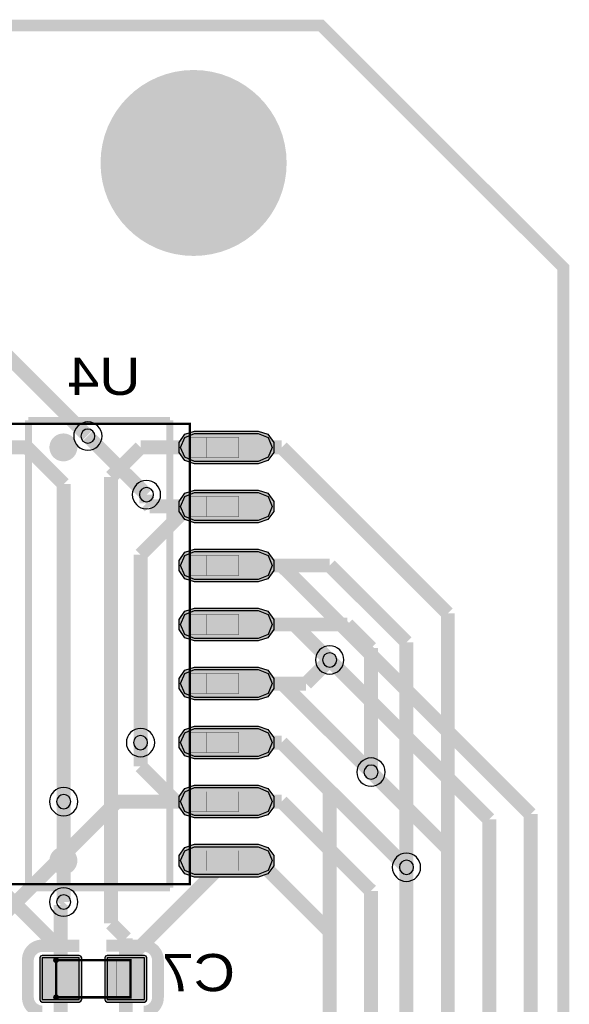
# Model space of a CAD drawing. Header units: millimetres. Extents: x -5.5 to 32.5, y -5.3 to 73.4.
# Tile 10 of 10: x 20.3 to 32.1, y 51.9 to 73.1. Entities that reach past the tile are written whole.
import ezdxf
from ezdxf.enums import TextEntityAlignment as Align

# ---------------------------------------------------------------- set-up
doc = ezdxf.new("R2010")
doc.units = ezdxf.units.MM
for name, color, linetype, true_color in [('Board Outline Layer', 7, 'Continuous', 0xff00ff), ('Bottom Layer', 7, 'Continuous', 0x0000ff), ('Bottom Paste Mask Layer', 7, 'Continuous', 0x800000), ('Bottom Silkscreen Layer', 7, 'Continuous', 0x66cc33), ('Bottom Solder Mask Layer', 7, 'Continuous', 0xaa00ff), ('Component Marking Layer', 7, 'Continuous', 0x66ffcc), ('Component Shape Layer', 7, 'Continuous', 0x00cccc), ('Hole Layer', 7, 'Continuous', 0x222222), ('Multi-Layer', 7, 'Continuous', 0xc0c0c0), ('Pin Floating Layer', 7, 'Continuous', 0xff99ff), ('Pin Soldering Layer', 7, 'Continuous', 0xcc9999), ('Top Layer', 7, 'Continuous', 0xff0000), ('Top Paste Mask Layer', 7, 'Continuous', 0x808080), ('Top Silkscreen Layer', 7, 'Continuous', 0xffcc00), ('Top Solder Mask Layer', 7, 'Continuous', 0x800080)]:
    doc.layers.add(name, color=color, linetype=linetype, true_color=true_color)
doc.styles.get("Standard").update_dxf_attribs({"font": 'arial.ttf'})

msp = doc.modelspace()

# ---------------------------------------------------------------- hatches: boundary and pattern name
at = {"layer": 'Bottom Layer'}
for points in [[(25.391, 64.182), (25.604, 64.094), (25.692, 63.881), (25.604, 63.668), (25.391, 63.58), (24.022, 63.58), (23.809, 63.668), (23.721, 63.881), (23.809, 64.094), (24.022, 64.182)], [(25.391, 62.912), (25.604, 62.824), (25.692, 62.611), (25.604, 62.398), (25.391, 62.31), (24.022, 62.31), (23.809, 62.398), (23.721, 62.611), (23.809, 62.824), (24.022, 62.912)], [(25.391, 61.642), (25.604, 61.554), (25.692, 61.341), (25.604, 61.128), (25.391, 61.04), (24.022, 61.04), (23.809, 61.128), (23.721, 61.341), (23.809, 61.554), (24.022, 61.642)], [(25.391, 60.372), (25.604, 60.284), (25.692, 60.071), (25.604, 59.858), (25.391, 59.77), (24.022, 59.77), (23.809, 59.858), (23.721, 60.071), (23.809, 60.284), (24.022, 60.372)], [(25.391, 59.102), (25.604, 59.014), (25.692, 58.801), (25.604, 58.588), (25.391, 58.5), (24.022, 58.5), (23.809, 58.588), (23.721, 58.801), (23.809, 59.014), (24.022, 59.102)], [(25.391, 57.832), (25.604, 57.744), (25.692, 57.531), (25.604, 57.318), (25.391, 57.23), (24.022, 57.23), (23.809, 57.318), (23.721, 57.531), (23.809, 57.744), (24.022, 57.832)], [(25.391, 56.562), (25.604, 56.474), (25.692, 56.261), (25.604, 56.048), (25.391, 55.96), (24.022, 55.96), (23.809, 56.048), (23.721, 56.261), (23.809, 56.474), (24.022, 56.562)], [(25.391, 55.292), (25.604, 55.204), (25.692, 54.991), (25.604, 54.778), (25.391, 54.69), (24.022, 54.69), (23.809, 54.778), (23.721, 54.991), (23.809, 55.204), (24.022, 55.292)], [(20.744, 52.901), (20.744, 52.001), (21.544, 52.001), (21.544, 52.901)], [(22.144, 52.901), (22.144, 52.001), (22.944, 52.001), (22.944, 52.901)]]:
    msp.add_hatch(color=256, dxfattribs=at).paths.add_polyline_path(points)
at = {"layer": 'Bottom Paste Mask Layer'}
for points in [[(25.391, 64.182), (25.604, 64.094), (25.692, 63.881), (25.604, 63.668), (25.391, 63.58), (24.022, 63.58), (23.809, 63.668), (23.721, 63.881), (23.809, 64.094), (24.022, 64.182)], [(25.391, 62.912), (25.604, 62.824), (25.692, 62.611), (25.604, 62.398), (25.391, 62.31), (24.022, 62.31), (23.809, 62.398), (23.721, 62.611), (23.809, 62.824), (24.022, 62.912)], [(25.391, 61.642), (25.604, 61.554), (25.692, 61.341), (25.604, 61.128), (25.391, 61.04), (24.022, 61.04), (23.809, 61.128), (23.721, 61.341), (23.809, 61.554), (24.022, 61.642)], [(25.391, 60.372), (25.604, 60.284), (25.692, 60.071), (25.604, 59.858), (25.391, 59.77), (24.022, 59.77), (23.809, 59.858), (23.721, 60.071), (23.809, 60.284), (24.022, 60.372)], [(25.391, 59.102), (25.604, 59.014), (25.692, 58.801), (25.604, 58.588), (25.391, 58.5), (24.022, 58.5), (23.809, 58.588), (23.721, 58.801), (23.809, 59.014), (24.022, 59.102)], [(25.391, 57.832), (25.604, 57.744), (25.692, 57.531), (25.604, 57.318), (25.391, 57.23), (24.022, 57.23), (23.809, 57.318), (23.721, 57.531), (23.809, 57.744), (24.022, 57.832)], [(25.391, 56.562), (25.604, 56.474), (25.692, 56.261), (25.604, 56.048), (25.391, 55.96), (24.022, 55.96), (23.809, 56.048), (23.721, 56.261), (23.809, 56.474), (24.022, 56.562)], [(25.391, 55.292), (25.604, 55.204), (25.692, 54.991), (25.604, 54.778), (25.391, 54.69), (24.022, 54.69), (23.809, 54.778), (23.721, 54.991), (23.809, 55.204), (24.022, 55.292)], [(20.744, 52.901), (20.744, 52.001), (21.544, 52.001), (21.544, 52.901)], [(22.144, 52.901), (22.144, 52.001), (22.944, 52.001), (22.944, 52.901)]]:
    msp.add_hatch(color=256, dxfattribs=at).paths.add_polyline_path(points)
at = {"layer": 'Bottom Solder Mask Layer'}
for points in [[(25.391, 64.233), (25.598, 64.166), (25.726, 63.99), (25.726, 63.772), (25.598, 63.597), (25.391, 63.529), (24.022, 63.529), (23.815, 63.597), (23.688, 63.772), (23.688, 63.99), (23.815, 64.166), (24.022, 64.233)], [(25.391, 62.963), (25.598, 62.896), (25.726, 62.72), (25.726, 62.502), (25.598, 62.327), (25.391, 62.259), (24.022, 62.259), (23.815, 62.327), (23.688, 62.502), (23.688, 62.72), (23.815, 62.896), (24.022, 62.963)], [(25.391, 61.693), (25.598, 61.626), (25.726, 61.45), (25.726, 61.232), (25.598, 61.057), (25.391, 60.989), (24.022, 60.989), (23.815, 61.057), (23.688, 61.232), (23.688, 61.45), (23.815, 61.626), (24.022, 61.693)], [(25.391, 60.423), (25.598, 60.356), (25.726, 60.18), (25.726, 59.962), (25.598, 59.787), (25.391, 59.719), (24.022, 59.719), (23.815, 59.787), (23.688, 59.962), (23.688, 60.18), (23.815, 60.356), (24.022, 60.423)], [(25.391, 59.153), (25.598, 59.086), (25.726, 58.91), (25.726, 58.692), (25.598, 58.517), (25.391, 58.449), (24.022, 58.449), (23.815, 58.517), (23.688, 58.692), (23.688, 58.91), (23.815, 59.086), (24.022, 59.153)], [(25.391, 57.883), (25.598, 57.816), (25.726, 57.64), (25.726, 57.422), (25.598, 57.247), (25.391, 57.179), (24.022, 57.179), (23.815, 57.247), (23.688, 57.422), (23.688, 57.64), (23.815, 57.816), (24.022, 57.883)], [(25.391, 56.613), (25.598, 56.546), (25.726, 56.37), (25.726, 56.152), (25.598, 55.976), (25.391, 55.909), (24.022, 55.909), (23.815, 55.976), (23.688, 56.152), (23.688, 56.37), (23.815, 56.546), (24.022, 56.613)], [(25.391, 55.343), (25.598, 55.276), (25.726, 55.1), (25.726, 54.882), (25.598, 54.706), (25.391, 54.639), (24.022, 54.639), (23.815, 54.706), (23.688, 54.882), (23.688, 55.1), (23.815, 55.276), (24.022, 55.343)], [(20.693, 52.901), (20.693, 52.001), (20.708, 51.965), (20.744, 51.95), (21.544, 51.95), (21.58, 51.965), (21.595, 52.001), (21.595, 52.901), (21.58, 52.937), (21.544, 52.952), (20.744, 52.952), (20.708, 52.937)], [(22.093, 52.901), (22.093, 52.001), (22.108, 51.965), (22.144, 51.95), (22.944, 51.95), (22.98, 51.965), (22.995, 52.001), (22.995, 52.901), (22.98, 52.937), (22.944, 52.952), (22.144, 52.952), (22.108, 52.937)]]:
    msp.add_hatch(color=256, dxfattribs=at).paths.add_polyline_path(points)
at = {"layer": 'Component Marking Layer'}
for points in [[(20.984, 52.851, 1), (21.104, 52.851, 1)], [(20.984, 52.051, 1), (21.104, 52.051, 1)]]:
    msp.add_hatch(color=256, dxfattribs=at).paths.add_polyline_path(points)
at = {"layer": 'Multi-Layer'}
msp.add_hatch(color=256, dxfattribs=at).paths.add_polyline_path([(22, 70, 1), (26, 70, 1)])
at = {"layer": 'Pin Floating Layer'}
for points in [[(24.281, 64.096), (23.911, 64.096), (23.911, 63.666), (24.281, 63.666)], [(24.281, 63.666), (23.911, 63.666), (23.911, 64.096), (24.281, 64.096)], [(24.281, 62.826), (23.911, 62.826), (23.911, 62.396), (24.281, 62.396)], [(24.281, 62.396), (23.911, 62.396), (23.911, 62.826), (24.281, 62.826)], [(24.281, 61.556), (23.911, 61.556), (23.911, 61.126), (24.281, 61.126)], [(24.281, 61.126), (23.911, 61.126), (23.911, 61.556), (24.281, 61.556)], [(24.281, 60.286), (23.911, 60.286), (23.911, 59.856), (24.281, 59.856)], [(24.281, 59.856), (23.911, 59.856), (23.911, 60.286), (24.281, 60.286)], [(24.281, 59.016), (23.911, 59.016), (23.911, 58.586), (24.281, 58.586)], [(24.281, 58.586), (23.911, 58.586), (23.911, 59.016), (24.281, 59.016)], [(24.281, 57.746), (23.911, 57.746), (23.911, 57.316), (24.281, 57.316)], [(24.281, 57.316), (23.911, 57.316), (23.911, 57.746), (24.281, 57.746)], [(24.281, 56.476), (23.911, 56.476), (23.911, 56.046), (24.281, 56.046)], [(24.281, 56.046), (23.911, 56.046), (23.911, 56.476), (24.281, 56.476)], [(24.281, 55.206), (23.911, 55.206), (23.911, 54.776), (24.281, 54.776)], [(24.281, 54.776), (23.911, 54.776), (23.911, 55.206), (24.281, 55.206)]]:
    msp.add_hatch(color=256, dxfattribs=at).paths.add_polyline_path(points)
at = {"layer": 'Pin Soldering Layer'}
for points in [[(24.971, 64.096), (24.271, 64.096), (24.271, 63.666), (24.971, 63.666)], [(24.971, 63.666), (24.271, 63.666), (24.271, 64.096), (24.971, 64.096)], [(24.971, 62.826), (24.271, 62.826), (24.271, 62.396), (24.971, 62.396)], [(24.971, 62.396), (24.271, 62.396), (24.271, 62.826), (24.971, 62.826)], [(24.971, 61.556), (24.271, 61.556), (24.271, 61.126), (24.971, 61.126)], [(24.971, 61.126), (24.271, 61.126), (24.271, 61.556), (24.971, 61.556)], [(24.971, 60.286), (24.271, 60.286), (24.271, 59.856), (24.971, 59.856)], [(24.971, 59.856), (24.271, 59.856), (24.271, 60.286), (24.971, 60.286)], [(24.971, 59.016), (24.271, 59.016), (24.271, 58.586), (24.971, 58.586)], [(24.971, 58.586), (24.271, 58.586), (24.271, 59.016), (24.971, 59.016)], [(24.971, 57.746), (24.271, 57.746), (24.271, 57.316), (24.971, 57.316)], [(24.971, 57.316), (24.271, 57.316), (24.271, 57.746), (24.971, 57.746)], [(24.971, 56.476), (24.271, 56.476), (24.271, 56.046), (24.971, 56.046)], [(24.971, 56.046), (24.271, 56.046), (24.271, 56.476), (24.971, 56.476)], [(24.971, 55.206), (24.271, 55.206), (24.271, 54.776), (24.971, 54.776)], [(24.971, 54.776), (24.271, 54.776), (24.271, 55.206), (24.971, 55.206)], [(21.044, 52.051), (21.044, 52.851), (21.344, 52.851), (21.344, 52.051)], [(21.044, 52.851), (21.044, 52.051), (21.344, 52.051), (21.344, 52.851)], [(22.644, 52.051), (22.644, 52.851), (22.344, 52.851), (22.344, 52.051)], [(22.644, 52.851), (22.644, 52.051), (22.344, 52.051), (22.344, 52.851)]]:
    msp.add_hatch(color=256, dxfattribs=at).paths.add_polyline_path(points)
at = {"layer": 'Top Layer'}
for points in [[(24.022, 63.58), (23.809, 63.668), (23.721, 63.881), (23.809, 64.094), (24.022, 64.182), (25.391, 64.182), (25.604, 64.094), (25.692, 63.881), (25.604, 63.668), (25.391, 63.58)], [(24.022, 62.31), (23.809, 62.398), (23.721, 62.611), (23.809, 62.824), (24.022, 62.912), (25.391, 62.912), (25.604, 62.824), (25.692, 62.611), (25.604, 62.398), (25.391, 62.31)], [(24.022, 61.04), (23.809, 61.128), (23.721, 61.341), (23.809, 61.554), (24.022, 61.642), (25.391, 61.642), (25.604, 61.554), (25.692, 61.341), (25.604, 61.128), (25.391, 61.04)], [(24.022, 59.77), (23.809, 59.858), (23.721, 60.071), (23.809, 60.284), (24.022, 60.372), (25.391, 60.372), (25.604, 60.284), (25.692, 60.071), (25.604, 59.858), (25.391, 59.77)], [(24.022, 58.5), (23.809, 58.588), (23.721, 58.801), (23.809, 59.014), (24.022, 59.102), (25.391, 59.102), (25.604, 59.014), (25.692, 58.801), (25.604, 58.588), (25.391, 58.5)], [(24.022, 57.23), (23.809, 57.318), (23.721, 57.531), (23.809, 57.744), (24.022, 57.832), (25.391, 57.832), (25.604, 57.744), (25.692, 57.531), (25.604, 57.318), (25.391, 57.23)], [(24.022, 55.96), (23.809, 56.048), (23.721, 56.261), (23.809, 56.474), (24.022, 56.562), (25.391, 56.562), (25.604, 56.474), (25.692, 56.261), (25.604, 56.048), (25.391, 55.96)], [(24.022, 54.69), (23.809, 54.778), (23.721, 54.991), (23.809, 55.204), (24.022, 55.292), (25.391, 55.292), (25.604, 55.204), (25.692, 54.991), (25.604, 54.778), (25.391, 54.69)], [(20.744, 52.901), (20.744, 52.001), (21.544, 52.001), (21.544, 52.901)], [(22.144, 52.901), (22.144, 52.001), (22.944, 52.001), (22.944, 52.901)]]:
    msp.add_hatch(color=256, dxfattribs=at).paths.add_polyline_path(points)
at = {"layer": 'Top Paste Mask Layer'}
for points in [[(24.022, 63.58), (23.809, 63.668), (23.721, 63.881), (23.809, 64.094), (24.022, 64.182), (25.391, 64.182), (25.604, 64.094), (25.692, 63.881), (25.604, 63.668), (25.391, 63.58)], [(24.022, 62.31), (23.809, 62.398), (23.721, 62.611), (23.809, 62.824), (24.022, 62.912), (25.391, 62.912), (25.604, 62.824), (25.692, 62.611), (25.604, 62.398), (25.391, 62.31)], [(24.022, 61.04), (23.809, 61.128), (23.721, 61.341), (23.809, 61.554), (24.022, 61.642), (25.391, 61.642), (25.604, 61.554), (25.692, 61.341), (25.604, 61.128), (25.391, 61.04)], [(24.022, 59.77), (23.809, 59.858), (23.721, 60.071), (23.809, 60.284), (24.022, 60.372), (25.391, 60.372), (25.604, 60.284), (25.692, 60.071), (25.604, 59.858), (25.391, 59.77)], [(24.022, 58.5), (23.809, 58.588), (23.721, 58.801), (23.809, 59.014), (24.022, 59.102), (25.391, 59.102), (25.604, 59.014), (25.692, 58.801), (25.604, 58.588), (25.391, 58.5)], [(24.022, 57.23), (23.809, 57.318), (23.721, 57.531), (23.809, 57.744), (24.022, 57.832), (25.391, 57.832), (25.604, 57.744), (25.692, 57.531), (25.604, 57.318), (25.391, 57.23)], [(24.022, 55.96), (23.809, 56.048), (23.721, 56.261), (23.809, 56.474), (24.022, 56.562), (25.391, 56.562), (25.604, 56.474), (25.692, 56.261), (25.604, 56.048), (25.391, 55.96)], [(24.022, 54.69), (23.809, 54.778), (23.721, 54.991), (23.809, 55.204), (24.022, 55.292), (25.391, 55.292), (25.604, 55.204), (25.692, 54.991), (25.604, 54.778), (25.391, 54.69)], [(20.744, 52.901), (20.744, 52.001), (21.544, 52.001), (21.544, 52.901)], [(22.144, 52.901), (22.144, 52.001), (22.944, 52.001), (22.944, 52.901)]]:
    msp.add_hatch(color=256, dxfattribs=at).paths.add_polyline_path(points)
at = {"layer": 'Top Solder Mask Layer'}
for points in [[(24.022, 63.529), (23.815, 63.597), (23.688, 63.772), (23.688, 63.99), (23.815, 64.166), (24.022, 64.233), (25.391, 64.233), (25.598, 64.166), (25.726, 63.99), (25.726, 63.772), (25.598, 63.597), (25.391, 63.529)], [(24.022, 62.259), (23.815, 62.327), (23.688, 62.502), (23.688, 62.72), (23.815, 62.896), (24.022, 62.963), (25.391, 62.963), (25.598, 62.896), (25.726, 62.72), (25.726, 62.502), (25.598, 62.327), (25.391, 62.259)], [(24.022, 60.989), (23.815, 61.057), (23.688, 61.232), (23.688, 61.45), (23.815, 61.626), (24.022, 61.693), (25.391, 61.693), (25.598, 61.626), (25.726, 61.45), (25.726, 61.232), (25.598, 61.057), (25.391, 60.989)], [(24.022, 59.719), (23.815, 59.787), (23.688, 59.962), (23.688, 60.18), (23.815, 60.356), (24.022, 60.423), (25.391, 60.423), (25.598, 60.356), (25.726, 60.18), (25.726, 59.962), (25.598, 59.787), (25.391, 59.719)], [(24.022, 58.449), (23.815, 58.517), (23.688, 58.692), (23.688, 58.91), (23.815, 59.086), (24.022, 59.153), (25.391, 59.153), (25.598, 59.086), (25.726, 58.91), (25.726, 58.692), (25.598, 58.517), (25.391, 58.449)], [(24.022, 57.179), (23.815, 57.247), (23.688, 57.422), (23.688, 57.64), (23.815, 57.816), (24.022, 57.883), (25.391, 57.883), (25.598, 57.816), (25.726, 57.64), (25.726, 57.422), (25.598, 57.247), (25.391, 57.179)], [(24.022, 55.909), (23.815, 55.976), (23.688, 56.152), (23.688, 56.37), (23.815, 56.546), (24.022, 56.613), (25.391, 56.613), (25.598, 56.546), (25.726, 56.37), (25.726, 56.152), (25.598, 55.976), (25.391, 55.909)], [(24.022, 54.639), (23.815, 54.706), (23.688, 54.882), (23.688, 55.1), (23.815, 55.276), (24.022, 55.343), (25.391, 55.343), (25.598, 55.276), (25.726, 55.1), (25.726, 54.882), (25.598, 54.706), (25.391, 54.639)], [(20.693, 52.901), (20.693, 52.001), (20.708, 51.965), (20.744, 51.95), (21.544, 51.95), (21.58, 51.965), (21.595, 52.001), (21.595, 52.901), (21.58, 52.937), (21.544, 52.952), (20.744, 52.952), (20.708, 52.937)], [(22.093, 52.901), (22.093, 52.001), (22.108, 51.965), (22.144, 51.95), (22.944, 51.95), (22.98, 51.965), (22.995, 52.001), (22.995, 52.901), (22.98, 52.937), (22.944, 52.952), (22.144, 52.952), (22.108, 52.937)]]:
    msp.add_hatch(color=256, dxfattribs=at).paths.add_polyline_path(points)

# ---------------------------------------------------------------- linework, layer by layer
at = {"layer": 'Board Outline Layer', "const_width": 0.254}
msp.add_lwpolyline([(5.15, 72.955), (26.74, 72.955), (31.947, 67.748), (31.947, 5.01), (26.994, 0.057), (5.023, 0.057), (-0.057, 5.137), (-0.057, 67.748)], close=True, dxfattribs=at)
at = {"layer": 'Bottom Layer', "const_width": 0.3}
for points in [[(22.987, 62.865), (21.728, 64.124)], [(19.235, 63.881), (20.422, 63.881)], [(21.209, 63.094), (20.422, 63.881)], [(24.707, 63.881), (25.893, 63.881)], [(25.893, 63.881), (29.464, 60.31)], [(21.209, 56.261), (21.209, 63.094)], [(23.901, 62.611), (22.86, 61.57)], [(24.707, 62.611), (23.901, 62.611)], [(22.86, 61.57), (22.86, 57.531)], [(26.924, 61.341), (24.707, 61.341)], [(28.575, 59.69), (26.924, 61.341)], [(29.464, 43.053), (29.464, 60.31)], [(27.305, 60.071), (24.707, 60.071)], [(27.813, 59.563), (27.305, 60.071)], [(28.575, 54.849), (28.575, 59.69)], [(27.813, 56.896), (27.813, 59.563)], [(26.416, 58.801), (26.924, 59.309)], [(24.707, 58.801), (26.416, 58.801)], [(24.707, 57.531), (25.893, 57.531)], [(25.893, 57.531), (26.924, 56.5)], [(26.924, 41.783), (26.924, 56.5)], [(22.352, 56.261), (17.907, 51.816)], [(24.707, 56.261), (22.352, 56.261)], [(22.544, 52.829), (24.707, 54.991)], [(21.144, 54.037), (21.209, 54.102)], [(21.144, 52.451), (21.144, 54.037)], [(22.544, 52.451), (22.544, 52.829)], [(21.144, 52.451), (21.144, 50.673)], [(22.544, 52.451), (22.544, 50.673)]]:
    msp.add_lwpolyline(points, dxfattribs=at)
at = {"layer": 'Bottom Layer'}
for points in [[(25.391, 64.182), (25.604, 64.094), (25.692, 63.881), (25.604, 63.668), (25.391, 63.58), (24.022, 63.58), (23.809, 63.668), (23.721, 63.881), (23.809, 64.094), (24.022, 64.182)], [(25.391, 62.912), (25.604, 62.824), (25.692, 62.611), (25.604, 62.398), (25.391, 62.31), (24.022, 62.31), (23.809, 62.398), (23.721, 62.611), (23.809, 62.824), (24.022, 62.912)], [(25.391, 61.642), (25.604, 61.554), (25.692, 61.341), (25.604, 61.128), (25.391, 61.04), (24.022, 61.04), (23.809, 61.128), (23.721, 61.341), (23.809, 61.554), (24.022, 61.642)], [(25.391, 60.372), (25.604, 60.284), (25.692, 60.071), (25.604, 59.858), (25.391, 59.77), (24.022, 59.77), (23.809, 59.858), (23.721, 60.071), (23.809, 60.284), (24.022, 60.372)], [(25.391, 59.102), (25.604, 59.014), (25.692, 58.801), (25.604, 58.588), (25.391, 58.5), (24.022, 58.5), (23.809, 58.588), (23.721, 58.801), (23.809, 59.014), (24.022, 59.102)], [(25.391, 57.832), (25.604, 57.744), (25.692, 57.531), (25.604, 57.318), (25.391, 57.23), (24.022, 57.23), (23.809, 57.318), (23.721, 57.531), (23.809, 57.744), (24.022, 57.832)], [(25.391, 56.562), (25.604, 56.474), (25.692, 56.261), (25.604, 56.048), (25.391, 55.96), (24.022, 55.96), (23.809, 56.048), (23.721, 56.261), (23.809, 56.474), (24.022, 56.562)], [(25.391, 55.292), (25.604, 55.204), (25.692, 54.991), (25.604, 54.778), (25.391, 54.69), (24.022, 54.69), (23.809, 54.778), (23.721, 54.991), (23.809, 55.204), (24.022, 55.292)], [(20.744, 52.901), (20.744, 52.001), (21.544, 52.001), (21.544, 52.901)], [(22.144, 52.901), (22.144, 52.001), (22.944, 52.001), (22.944, 52.901)]]:
    msp.add_lwpolyline(points, close=True, dxfattribs=at)
at = {"layer": 'Bottom Paste Mask Layer'}
for points in [[(25.391, 64.182), (25.604, 64.094), (25.692, 63.881), (25.604, 63.668), (25.391, 63.58), (24.022, 63.58), (23.809, 63.668), (23.721, 63.881), (23.809, 64.094), (24.022, 64.182)], [(25.391, 62.912), (25.604, 62.824), (25.692, 62.611), (25.604, 62.398), (25.391, 62.31), (24.022, 62.31), (23.809, 62.398), (23.721, 62.611), (23.809, 62.824), (24.022, 62.912)], [(25.391, 61.642), (25.604, 61.554), (25.692, 61.341), (25.604, 61.128), (25.391, 61.04), (24.022, 61.04), (23.809, 61.128), (23.721, 61.341), (23.809, 61.554), (24.022, 61.642)], [(25.391, 60.372), (25.604, 60.284), (25.692, 60.071), (25.604, 59.858), (25.391, 59.77), (24.022, 59.77), (23.809, 59.858), (23.721, 60.071), (23.809, 60.284), (24.022, 60.372)], [(25.391, 59.102), (25.604, 59.014), (25.692, 58.801), (25.604, 58.588), (25.391, 58.5), (24.022, 58.5), (23.809, 58.588), (23.721, 58.801), (23.809, 59.014), (24.022, 59.102)], [(25.391, 57.832), (25.604, 57.744), (25.692, 57.531), (25.604, 57.318), (25.391, 57.23), (24.022, 57.23), (23.809, 57.318), (23.721, 57.531), (23.809, 57.744), (24.022, 57.832)], [(25.391, 56.562), (25.604, 56.474), (25.692, 56.261), (25.604, 56.048), (25.391, 55.96), (24.022, 55.96), (23.809, 56.048), (23.721, 56.261), (23.809, 56.474), (24.022, 56.562)], [(25.391, 55.292), (25.604, 55.204), (25.692, 54.991), (25.604, 54.778), (25.391, 54.69), (24.022, 54.69), (23.809, 54.778), (23.721, 54.991), (23.809, 55.204), (24.022, 55.292)], [(20.744, 52.901), (20.744, 52.001), (21.544, 52.001), (21.544, 52.901)], [(22.144, 52.901), (22.144, 52.001), (22.944, 52.001), (22.944, 52.901)]]:
    msp.add_lwpolyline(points, close=True, dxfattribs=at)
at = {"layer": 'Bottom Silkscreen Layer'}
for points, const_width in [([(23.492, 64.462), (20.45, 64.462)], 0.152), ([(20.45, 64.462), (20.45, 54.41)], 0.152), ([(23.492, 64.462), (20.45, 64.462)], 0.152), ([(20.45, 64.462), (20.45, 54.41)], 0.152), ([(23.492, 54.41), (23.492, 64.462)], 0.152), ([(23.492, 54.41), (23.492, 64.462)], 0.152), ([(20.45, 54.41), (23.492, 54.41)], 0.152), ([(20.45, 54.41), (23.492, 54.41)], 0.152), ([(21.548, 53.155), (20.748, 53.155)], 0.254), ([(21.548, 53.155), (20.748, 53.155)], 0.254), ([(22.124, 53.161), (22.924, 53.161)], 0.254), ([(22.124, 53.161), (22.924, 53.161)], 0.254), ([(20.439, 52.045), (20.439, 52.845)], 0.254), ([(20.439, 52.045), (20.439, 52.845)], 0.254), ([(23.234, 52.051), (23.234, 52.851)], 0.254), ([(23.234, 52.051), (23.234, 52.851)], 0.254)]:
    msp.add_lwpolyline(points, dxfattribs=dict(at, const_width=const_width))
at = {"layer": 'Bottom Silkscreen Layer', "const_width": 0.3}
msp.add_lwpolyline([(21.052, 54.991, 1), (21.352, 54.991, 1)], format="xyb", close=True, dxfattribs=at)
msp.add_lwpolyline([(21.052, 54.991, 1), (21.352, 54.991, 1)], format="xyb", close=True, dxfattribs=at)
at = {"layer": 'Bottom Silkscreen Layer', "const_width": 0.254}
for points in [[(20.748, 53.155, 0.414239), (20.439, 52.845)], [(20.748, 53.155, 0.414239), (20.439, 52.845)], [(23.234, 52.851, 0.414214), (22.924, 53.161)], [(23.234, 52.851, 0.414214), (22.924, 53.161)], [(20.439, 52.045, 0.414214), (20.748, 51.736)], [(20.439, 52.045, 0.414214), (20.748, 51.736)], [(22.924, 51.741, 0.414239), (23.234, 52.051)], [(22.924, 51.741, 0.414239), (23.234, 52.051)]]:
    msp.add_lwpolyline(points, format="xyb", dxfattribs=at)
at = {"layer": 'Bottom Solder Mask Layer'}
for points in [[(25.391, 64.233), (25.598, 64.166), (25.726, 63.99), (25.726, 63.772), (25.598, 63.597), (25.391, 63.529), (24.022, 63.529), (23.815, 63.597), (23.688, 63.772), (23.688, 63.99), (23.815, 64.166), (24.022, 64.233)], [(25.391, 62.963), (25.598, 62.896), (25.726, 62.72), (25.726, 62.502), (25.598, 62.327), (25.391, 62.259), (24.022, 62.259), (23.815, 62.327), (23.688, 62.502), (23.688, 62.72), (23.815, 62.896), (24.022, 62.963)], [(25.391, 61.693), (25.598, 61.626), (25.726, 61.45), (25.726, 61.232), (25.598, 61.057), (25.391, 60.989), (24.022, 60.989), (23.815, 61.057), (23.688, 61.232), (23.688, 61.45), (23.815, 61.626), (24.022, 61.693)], [(25.391, 60.423), (25.598, 60.356), (25.726, 60.18), (25.726, 59.962), (25.598, 59.787), (25.391, 59.719), (24.022, 59.719), (23.815, 59.787), (23.688, 59.962), (23.688, 60.18), (23.815, 60.356), (24.022, 60.423)], [(25.391, 59.153), (25.598, 59.086), (25.726, 58.91), (25.726, 58.692), (25.598, 58.517), (25.391, 58.449), (24.022, 58.449), (23.815, 58.517), (23.688, 58.692), (23.688, 58.91), (23.815, 59.086), (24.022, 59.153)], [(25.391, 57.883), (25.598, 57.816), (25.726, 57.64), (25.726, 57.422), (25.598, 57.247), (25.391, 57.179), (24.022, 57.179), (23.815, 57.247), (23.688, 57.422), (23.688, 57.64), (23.815, 57.816), (24.022, 57.883)], [(25.391, 56.613), (25.598, 56.546), (25.726, 56.37), (25.726, 56.152), (25.598, 55.976), (25.391, 55.909), (24.022, 55.909), (23.815, 55.976), (23.688, 56.152), (23.688, 56.37), (23.815, 56.546), (24.022, 56.613)], [(25.391, 55.343), (25.598, 55.276), (25.726, 55.1), (25.726, 54.882), (25.598, 54.706), (25.391, 54.639), (24.022, 54.639), (23.815, 54.706), (23.688, 54.882), (23.688, 55.1), (23.815, 55.276), (24.022, 55.343)], [(20.693, 52.901), (20.693, 52.001), (20.708, 51.965), (20.744, 51.95), (21.544, 51.95), (21.58, 51.965), (21.595, 52.001), (21.595, 52.901), (21.58, 52.937), (21.544, 52.952), (20.744, 52.952), (20.708, 52.937)], [(22.093, 52.901), (22.093, 52.001), (22.108, 51.965), (22.144, 51.95), (22.944, 51.95), (22.98, 51.965), (22.995, 52.001), (22.995, 52.901), (22.98, 52.937), (22.944, 52.952), (22.144, 52.952), (22.108, 52.937)]]:
    msp.add_lwpolyline(points, close=True, dxfattribs=at)
at = {"layer": 'Component Marking Layer', "const_width": 0.00508}
for points in [[(20.984, 52.851, 1), (21.104, 52.851, 1)], [(20.984, 52.051, 1), (21.104, 52.051, 1)]]:
    msp.add_lwpolyline(points, format="xyb", close=True, dxfattribs=at)
at = {"layer": 'Component Shape Layer', "const_width": 0.0508}
for points in [[(20.021, 64.386), (23.921, 64.386), (23.921, 54.486), (20.021, 54.486)], [(20.021, 54.486), (23.921, 54.486), (23.921, 64.386), (20.021, 64.386)], [(20.021, 64.386), (23.921, 64.386), (23.921, 54.486), (20.021, 54.486)], [(20.021, 54.486), (23.921, 54.486), (23.921, 64.386), (20.021, 64.386)], [(21.044, 52.051), (21.044, 52.851), (22.644, 52.851), (22.644, 52.051)], [(21.044, 52.851), (21.044, 52.051), (22.644, 52.051), (22.644, 52.851)], [(21.044, 52.051), (21.044, 52.851), (22.644, 52.851), (22.644, 52.051)], [(21.044, 52.851), (21.044, 52.051), (22.644, 52.051), (22.644, 52.851)]]:
    msp.add_lwpolyline(points, close=True, dxfattribs=at)
at = {"layer": 'Hole Layer'}
for points in [[(21.576, 64.124, 1), (21.881, 64.124), (21.881, 64.124, 1), (21.576, 64.124)], [(22.835, 62.865, 1), (23.14, 62.865), (23.14, 62.865, 1), (22.835, 62.865)], [(26.772, 59.309, 1), (27.077, 59.309), (27.077, 59.309, 1), (26.772, 59.309)], [(22.708, 57.531, 1), (23.013, 57.531), (23.013, 57.531, 1), (22.708, 57.531)], [(21.057, 56.261, 1), (21.362, 56.261), (21.362, 56.261, 1), (21.057, 56.261)], [(21.057, 54.102, 1), (21.362, 54.102), (21.362, 54.102, 1), (21.057, 54.102)]]:
    msp.add_lwpolyline(points, format="xyb", dxfattribs=at)
for points in [[(27.661, 56.896, 1), (27.966, 56.896, 1)], [(28.423, 54.849, 1), (28.728, 54.849, 1)]]:
    msp.add_lwpolyline(points, format="xyb", close=True, dxfattribs=at)
at = {"layer": 'Multi-Layer'}
for points in [[(21.423, 64.124, 1), (22.033, 64.124), (22.033, 64.124, 1), (21.423, 64.124)], [(22.682, 62.865, 1), (23.292, 62.865), (23.292, 62.865, 1), (22.682, 62.865)], [(26.619, 59.309, 1), (27.229, 59.309), (27.229, 59.309, 1), (26.619, 59.309)], [(22.555, 57.531, 1), (23.165, 57.531), (23.165, 57.531, 1), (22.555, 57.531)], [(27.508, 56.896, 1), (28.118, 56.896), (28.118, 56.896, 1), (27.508, 56.896)], [(20.904, 56.261, 1), (21.514, 56.261), (21.514, 56.261, 1), (20.904, 56.261)], [(28.27, 54.849, 1), (28.88, 54.849), (28.88, 54.849, 1), (28.27, 54.849)], [(20.904, 54.102, 1), (21.514, 54.102), (21.514, 54.102, 1), (20.904, 54.102)]]:
    msp.add_lwpolyline(points, format="xyb", dxfattribs=at)
at = {"layer": 'Pin Floating Layer', "const_width": 0.00508}
for points in [[(24.281, 64.096), (23.911, 64.096), (23.911, 63.666), (24.281, 63.666)], [(24.281, 63.666), (23.911, 63.666), (23.911, 64.096), (24.281, 64.096)], [(24.281, 64.096), (23.911, 64.096), (23.911, 63.666), (24.281, 63.666)], [(24.281, 63.666), (23.911, 63.666), (23.911, 64.096), (24.281, 64.096)], [(24.281, 62.826), (23.911, 62.826), (23.911, 62.396), (24.281, 62.396)], [(24.281, 62.396), (23.911, 62.396), (23.911, 62.826), (24.281, 62.826)], [(24.281, 62.826), (23.911, 62.826), (23.911, 62.396), (24.281, 62.396)], [(24.281, 62.396), (23.911, 62.396), (23.911, 62.826), (24.281, 62.826)], [(24.281, 61.556), (23.911, 61.556), (23.911, 61.126), (24.281, 61.126)], [(24.281, 61.126), (23.911, 61.126), (23.911, 61.556), (24.281, 61.556)], [(24.281, 61.556), (23.911, 61.556), (23.911, 61.126), (24.281, 61.126)], [(24.281, 61.126), (23.911, 61.126), (23.911, 61.556), (24.281, 61.556)], [(24.281, 60.286), (23.911, 60.286), (23.911, 59.856), (24.281, 59.856)], [(24.281, 59.856), (23.911, 59.856), (23.911, 60.286), (24.281, 60.286)], [(24.281, 60.286), (23.911, 60.286), (23.911, 59.856), (24.281, 59.856)], [(24.281, 59.856), (23.911, 59.856), (23.911, 60.286), (24.281, 60.286)], [(24.281, 59.016), (23.911, 59.016), (23.911, 58.586), (24.281, 58.586)], [(24.281, 58.586), (23.911, 58.586), (23.911, 59.016), (24.281, 59.016)], [(24.281, 59.016), (23.911, 59.016), (23.911, 58.586), (24.281, 58.586)], [(24.281, 58.586), (23.911, 58.586), (23.911, 59.016), (24.281, 59.016)], [(24.281, 57.746), (23.911, 57.746), (23.911, 57.316), (24.281, 57.316)], [(24.281, 57.316), (23.911, 57.316), (23.911, 57.746), (24.281, 57.746)], [(24.281, 57.746), (23.911, 57.746), (23.911, 57.316), (24.281, 57.316)], [(24.281, 57.316), (23.911, 57.316), (23.911, 57.746), (24.281, 57.746)], [(24.281, 56.476), (23.911, 56.476), (23.911, 56.046), (24.281, 56.046)], [(24.281, 56.046), (23.911, 56.046), (23.911, 56.476), (24.281, 56.476)], [(24.281, 56.476), (23.911, 56.476), (23.911, 56.046), (24.281, 56.046)], [(24.281, 56.046), (23.911, 56.046), (23.911, 56.476), (24.281, 56.476)], [(24.281, 55.206), (23.911, 55.206), (23.911, 54.776), (24.281, 54.776)], [(24.281, 54.776), (23.911, 54.776), (23.911, 55.206), (24.281, 55.206)], [(24.281, 55.206), (23.911, 55.206), (23.911, 54.776), (24.281, 54.776)], [(24.281, 54.776), (23.911, 54.776), (23.911, 55.206), (24.281, 55.206)]]:
    msp.add_lwpolyline(points, close=True, dxfattribs=at)
at = {"layer": 'Pin Soldering Layer', "const_width": 0.00508}
for points in [[(24.971, 64.096), (24.271, 64.096), (24.271, 63.666), (24.971, 63.666)], [(24.971, 63.666), (24.271, 63.666), (24.271, 64.096), (24.971, 64.096)], [(24.971, 64.096), (24.271, 64.096), (24.271, 63.666), (24.971, 63.666)], [(24.971, 63.666), (24.271, 63.666), (24.271, 64.096), (24.971, 64.096)], [(24.971, 62.826), (24.271, 62.826), (24.271, 62.396), (24.971, 62.396)], [(24.971, 62.396), (24.271, 62.396), (24.271, 62.826), (24.971, 62.826)], [(24.971, 62.826), (24.271, 62.826), (24.271, 62.396), (24.971, 62.396)], [(24.971, 62.396), (24.271, 62.396), (24.271, 62.826), (24.971, 62.826)], [(24.971, 61.556), (24.271, 61.556), (24.271, 61.126), (24.971, 61.126)], [(24.971, 61.126), (24.271, 61.126), (24.271, 61.556), (24.971, 61.556)], [(24.971, 61.556), (24.271, 61.556), (24.271, 61.126), (24.971, 61.126)], [(24.971, 61.126), (24.271, 61.126), (24.271, 61.556), (24.971, 61.556)], [(24.971, 60.286), (24.271, 60.286), (24.271, 59.856), (24.971, 59.856)], [(24.971, 59.856), (24.271, 59.856), (24.271, 60.286), (24.971, 60.286)], [(24.971, 60.286), (24.271, 60.286), (24.271, 59.856), (24.971, 59.856)], [(24.971, 59.856), (24.271, 59.856), (24.271, 60.286), (24.971, 60.286)], [(24.971, 59.016), (24.271, 59.016), (24.271, 58.586), (24.971, 58.586)], [(24.971, 58.586), (24.271, 58.586), (24.271, 59.016), (24.971, 59.016)], [(24.971, 59.016), (24.271, 59.016), (24.271, 58.586), (24.971, 58.586)], [(24.971, 58.586), (24.271, 58.586), (24.271, 59.016), (24.971, 59.016)], [(24.971, 57.746), (24.271, 57.746), (24.271, 57.316), (24.971, 57.316)], [(24.971, 57.316), (24.271, 57.316), (24.271, 57.746), (24.971, 57.746)], [(24.971, 57.746), (24.271, 57.746), (24.271, 57.316), (24.971, 57.316)], [(24.971, 57.316), (24.271, 57.316), (24.271, 57.746), (24.971, 57.746)], [(24.971, 56.476), (24.271, 56.476), (24.271, 56.046), (24.971, 56.046)], [(24.971, 56.046), (24.271, 56.046), (24.271, 56.476), (24.971, 56.476)], [(24.971, 56.476), (24.271, 56.476), (24.271, 56.046), (24.971, 56.046)], [(24.971, 56.046), (24.271, 56.046), (24.271, 56.476), (24.971, 56.476)], [(24.971, 55.206), (24.271, 55.206), (24.271, 54.776), (24.971, 54.776)], [(24.971, 54.776), (24.271, 54.776), (24.271, 55.206), (24.971, 55.206)], [(24.971, 55.206), (24.271, 55.206), (24.271, 54.776), (24.971, 54.776)], [(24.971, 54.776), (24.271, 54.776), (24.271, 55.206), (24.971, 55.206)], [(21.044, 52.051), (21.044, 52.851), (21.344, 52.851), (21.344, 52.051)], [(21.044, 52.851), (21.044, 52.051), (21.344, 52.051), (21.344, 52.851)], [(21.044, 52.051), (21.044, 52.851), (21.344, 52.851), (21.344, 52.051)], [(21.044, 52.851), (21.044, 52.051), (21.344, 52.051), (21.344, 52.851)], [(22.644, 52.051), (22.644, 52.851), (22.344, 52.851), (22.344, 52.051)], [(22.644, 52.851), (22.644, 52.051), (22.344, 52.051), (22.344, 52.851)], [(22.644, 52.051), (22.644, 52.851), (22.344, 52.851), (22.344, 52.051)], [(22.644, 52.851), (22.644, 52.051), (22.344, 52.051), (22.344, 52.851)]]:
    msp.add_lwpolyline(points, close=True, dxfattribs=at)
at = {"layer": 'Top Layer', "const_width": 0.3}
for points in [[(19.812, 66.04), (21.717, 64.135)], [(22.225, 63.246), (22.86, 63.881)], [(22.86, 63.881), (24.707, 63.881)], [(22.225, 53.64), (22.225, 63.246)], [(22.987, 62.865), (22.987, 62.68)], [(22.987, 62.68), (23.056, 62.611)], [(24.707, 62.611), (23.056, 62.611)], [(24.707, 61.341), (25.893, 61.341)], [(31.242, 55.992), (25.893, 61.341)], [(26.162, 60.071), (24.707, 60.071)], [(26.924, 59.309), (26.162, 60.071)], [(30.353, 55.88), (26.924, 59.309)], [(25.908, 58.801), (24.707, 58.801)], [(27.813, 56.896), (25.908, 58.801)], [(22.86, 57.531), (22.86, 57.023)], [(24.707, 57.531), (25.893, 57.531)], [(28.575, 54.849), (25.893, 57.531)], [(22.86, 57.023), (23.622, 56.261)], [(29.464, 55.245), (27.813, 56.896)], [(21.209, 54.102), (21.209, 56.261)], [(23.622, 56.261), (24.707, 56.261)], [(24.707, 56.261), (25.893, 56.261)], [(27.813, 54.341), (25.893, 56.261)], [(31.242, 32.766), (31.242, 55.992)], [(30.353, 34.036), (30.353, 55.88)], [(29.464, 31.476), (29.464, 55.245)], [(21.144, 53.083), (19.235, 54.991)], [(24.707, 54.991), (25.4, 54.991)], [(25.4, 54.991), (26.924, 53.467)], [(28.575, 36.561), (28.575, 54.849)], [(27.813, 35.321), (27.813, 54.341)], [(22.544, 53.321), (22.225, 53.64)], [(26.924, 53.467), (26.924, 16.256)], [(22.544, 52.451), (22.544, 53.321)], [(21.144, 52.451), (21.144, 53.083)], [(21.144, 52.451), (21.144, 50.673)], [(22.544, 52.451), (22.544, 50.673)]]:
    msp.add_lwpolyline(points, dxfattribs=at)
at = {"layer": 'Top Layer'}
for points in [[(24.022, 63.58), (23.809, 63.668), (23.721, 63.881), (23.809, 64.094), (24.022, 64.182), (25.391, 64.182), (25.604, 64.094), (25.692, 63.881), (25.604, 63.668), (25.391, 63.58)], [(24.022, 62.31), (23.809, 62.398), (23.721, 62.611), (23.809, 62.824), (24.022, 62.912), (25.391, 62.912), (25.604, 62.824), (25.692, 62.611), (25.604, 62.398), (25.391, 62.31)], [(24.022, 61.04), (23.809, 61.128), (23.721, 61.341), (23.809, 61.554), (24.022, 61.642), (25.391, 61.642), (25.604, 61.554), (25.692, 61.341), (25.604, 61.128), (25.391, 61.04)], [(24.022, 59.77), (23.809, 59.858), (23.721, 60.071), (23.809, 60.284), (24.022, 60.372), (25.391, 60.372), (25.604, 60.284), (25.692, 60.071), (25.604, 59.858), (25.391, 59.77)], [(24.022, 58.5), (23.809, 58.588), (23.721, 58.801), (23.809, 59.014), (24.022, 59.102), (25.391, 59.102), (25.604, 59.014), (25.692, 58.801), (25.604, 58.588), (25.391, 58.5)], [(24.022, 57.23), (23.809, 57.318), (23.721, 57.531), (23.809, 57.744), (24.022, 57.832), (25.391, 57.832), (25.604, 57.744), (25.692, 57.531), (25.604, 57.318), (25.391, 57.23)], [(24.022, 55.96), (23.809, 56.048), (23.721, 56.261), (23.809, 56.474), (24.022, 56.562), (25.391, 56.562), (25.604, 56.474), (25.692, 56.261), (25.604, 56.048), (25.391, 55.96)], [(24.022, 54.69), (23.809, 54.778), (23.721, 54.991), (23.809, 55.204), (24.022, 55.292), (25.391, 55.292), (25.604, 55.204), (25.692, 54.991), (25.604, 54.778), (25.391, 54.69)], [(20.744, 52.901), (20.744, 52.001), (21.544, 52.001), (21.544, 52.901)], [(22.144, 52.901), (22.144, 52.001), (22.944, 52.001), (22.944, 52.901)]]:
    msp.add_lwpolyline(points, close=True, dxfattribs=at)
at = {"layer": 'Top Paste Mask Layer'}
for points in [[(24.022, 63.58), (23.809, 63.668), (23.721, 63.881), (23.809, 64.094), (24.022, 64.182), (25.391, 64.182), (25.604, 64.094), (25.692, 63.881), (25.604, 63.668), (25.391, 63.58)], [(24.022, 62.31), (23.809, 62.398), (23.721, 62.611), (23.809, 62.824), (24.022, 62.912), (25.391, 62.912), (25.604, 62.824), (25.692, 62.611), (25.604, 62.398), (25.391, 62.31)], [(24.022, 61.04), (23.809, 61.128), (23.721, 61.341), (23.809, 61.554), (24.022, 61.642), (25.391, 61.642), (25.604, 61.554), (25.692, 61.341), (25.604, 61.128), (25.391, 61.04)], [(24.022, 59.77), (23.809, 59.858), (23.721, 60.071), (23.809, 60.284), (24.022, 60.372), (25.391, 60.372), (25.604, 60.284), (25.692, 60.071), (25.604, 59.858), (25.391, 59.77)], [(24.022, 58.5), (23.809, 58.588), (23.721, 58.801), (23.809, 59.014), (24.022, 59.102), (25.391, 59.102), (25.604, 59.014), (25.692, 58.801), (25.604, 58.588), (25.391, 58.5)], [(24.022, 57.23), (23.809, 57.318), (23.721, 57.531), (23.809, 57.744), (24.022, 57.832), (25.391, 57.832), (25.604, 57.744), (25.692, 57.531), (25.604, 57.318), (25.391, 57.23)], [(24.022, 55.96), (23.809, 56.048), (23.721, 56.261), (23.809, 56.474), (24.022, 56.562), (25.391, 56.562), (25.604, 56.474), (25.692, 56.261), (25.604, 56.048), (25.391, 55.96)], [(24.022, 54.69), (23.809, 54.778), (23.721, 54.991), (23.809, 55.204), (24.022, 55.292), (25.391, 55.292), (25.604, 55.204), (25.692, 54.991), (25.604, 54.778), (25.391, 54.69)], [(20.744, 52.901), (20.744, 52.001), (21.544, 52.001), (21.544, 52.901)], [(22.144, 52.901), (22.144, 52.001), (22.944, 52.001), (22.944, 52.901)]]:
    msp.add_lwpolyline(points, close=True, dxfattribs=at)
at = {"layer": 'Top Silkscreen Layer'}
for points, const_width in [([(20.45, 64.462), (23.492, 64.462)], 0.152), ([(20.45, 54.41), (20.45, 64.462)], 0.152), ([(20.45, 64.462), (23.492, 64.462)], 0.152), ([(20.45, 54.41), (20.45, 64.462)], 0.152), ([(23.492, 64.462), (23.492, 54.41)], 0.152), ([(23.492, 64.462), (23.492, 54.41)], 0.152), ([(23.492, 54.41), (20.45, 54.41)], 0.152), ([(23.492, 54.41), (20.45, 54.41)], 0.152), ([(21.548, 53.167), (20.748, 53.167)], 0.254), ([(21.548, 53.167), (20.748, 53.167)], 0.254), ([(22.124, 53.161), (22.924, 53.161)], 0.254), ([(22.124, 53.161), (22.924, 53.161)], 0.254), ([(20.439, 52.857), (20.439, 52.057)], 0.254), ([(20.439, 52.857), (20.439, 52.057)], 0.254), ([(23.234, 52.851), (23.234, 52.051)], 0.254), ([(23.234, 52.851), (23.234, 52.051)], 0.254)]:
    msp.add_lwpolyline(points, dxfattribs=dict(at, const_width=const_width))
at = {"layer": 'Top Silkscreen Layer', "const_width": 0.3}
msp.add_lwpolyline([(21.052, 63.881, 1), (21.352, 63.881, 1)], format="xyb", close=True, dxfattribs=at)
msp.add_lwpolyline([(21.052, 63.881, 1), (21.352, 63.881, 1)], format="xyb", close=True, dxfattribs=at)
at = {"layer": 'Top Silkscreen Layer', "const_width": 0.254}
for points in [[(20.439, 52.857, -0.414214), (20.748, 53.167)], [(20.439, 52.857, -0.414214), (20.748, 53.167)], [(22.924, 53.161, -0.414239), (23.234, 52.851)], [(22.924, 53.161, -0.414239), (23.234, 52.851)], [(20.748, 51.747, -0.414239), (20.439, 52.057)], [(20.748, 51.747, -0.414239), (20.439, 52.057)], [(23.234, 52.051, -0.414214), (22.924, 51.741)], [(23.234, 52.051, -0.414214), (22.924, 51.741)]]:
    msp.add_lwpolyline(points, format="xyb", dxfattribs=at)
at = {"layer": 'Top Solder Mask Layer'}
for points in [[(24.022, 63.529), (23.815, 63.597), (23.688, 63.772), (23.688, 63.99), (23.815, 64.166), (24.022, 64.233), (25.391, 64.233), (25.598, 64.166), (25.726, 63.99), (25.726, 63.772), (25.598, 63.597), (25.391, 63.529)], [(24.022, 62.259), (23.815, 62.327), (23.688, 62.502), (23.688, 62.72), (23.815, 62.896), (24.022, 62.963), (25.391, 62.963), (25.598, 62.896), (25.726, 62.72), (25.726, 62.502), (25.598, 62.327), (25.391, 62.259)], [(24.022, 60.989), (23.815, 61.057), (23.688, 61.232), (23.688, 61.45), (23.815, 61.626), (24.022, 61.693), (25.391, 61.693), (25.598, 61.626), (25.726, 61.45), (25.726, 61.232), (25.598, 61.057), (25.391, 60.989)], [(24.022, 59.719), (23.815, 59.787), (23.688, 59.962), (23.688, 60.18), (23.815, 60.356), (24.022, 60.423), (25.391, 60.423), (25.598, 60.356), (25.726, 60.18), (25.726, 59.962), (25.598, 59.787), (25.391, 59.719)], [(24.022, 58.449), (23.815, 58.517), (23.688, 58.692), (23.688, 58.91), (23.815, 59.086), (24.022, 59.153), (25.391, 59.153), (25.598, 59.086), (25.726, 58.91), (25.726, 58.692), (25.598, 58.517), (25.391, 58.449)], [(24.022, 57.179), (23.815, 57.247), (23.688, 57.422), (23.688, 57.64), (23.815, 57.816), (24.022, 57.883), (25.391, 57.883), (25.598, 57.816), (25.726, 57.64), (25.726, 57.422), (25.598, 57.247), (25.391, 57.179)], [(24.022, 55.909), (23.815, 55.976), (23.688, 56.152), (23.688, 56.37), (23.815, 56.546), (24.022, 56.613), (25.391, 56.613), (25.598, 56.546), (25.726, 56.37), (25.726, 56.152), (25.598, 55.976), (25.391, 55.909)], [(24.022, 54.639), (23.815, 54.706), (23.688, 54.882), (23.688, 55.1), (23.815, 55.276), (24.022, 55.343), (25.391, 55.343), (25.598, 55.276), (25.726, 55.1), (25.726, 54.882), (25.598, 54.706), (25.391, 54.639)], [(20.693, 52.901), (20.693, 52.001), (20.708, 51.965), (20.744, 51.95), (21.544, 51.95), (21.58, 51.965), (21.595, 52.001), (21.595, 52.901), (21.58, 52.937), (21.544, 52.952), (20.744, 52.952), (20.708, 52.937)], [(22.093, 52.901), (22.093, 52.001), (22.108, 51.965), (22.144, 51.95), (22.944, 51.95), (22.98, 51.965), (22.995, 52.001), (22.995, 52.901), (22.98, 52.937), (22.944, 52.952), (22.144, 52.952), (22.108, 52.937)]]:
    msp.add_lwpolyline(points, close=True, dxfattribs=at)

# ---------------------------------------------------------------- texts
at = {"layer": 'Bottom Silkscreen Layer', "text_generation_flag": 2, "width": 1.1}
msp.add_text('U4', height=0.8001, rotation=360, dxfattribs=at).set_placement((22.86, 64.77), align=Align.BOTTOM_LEFT)
msp.add_text('C7', height=0.8001, dxfattribs=at).set_placement((24.892, 51.943), align=Align.BOTTOM_LEFT)

doc.saveas('drawing.dxf')
